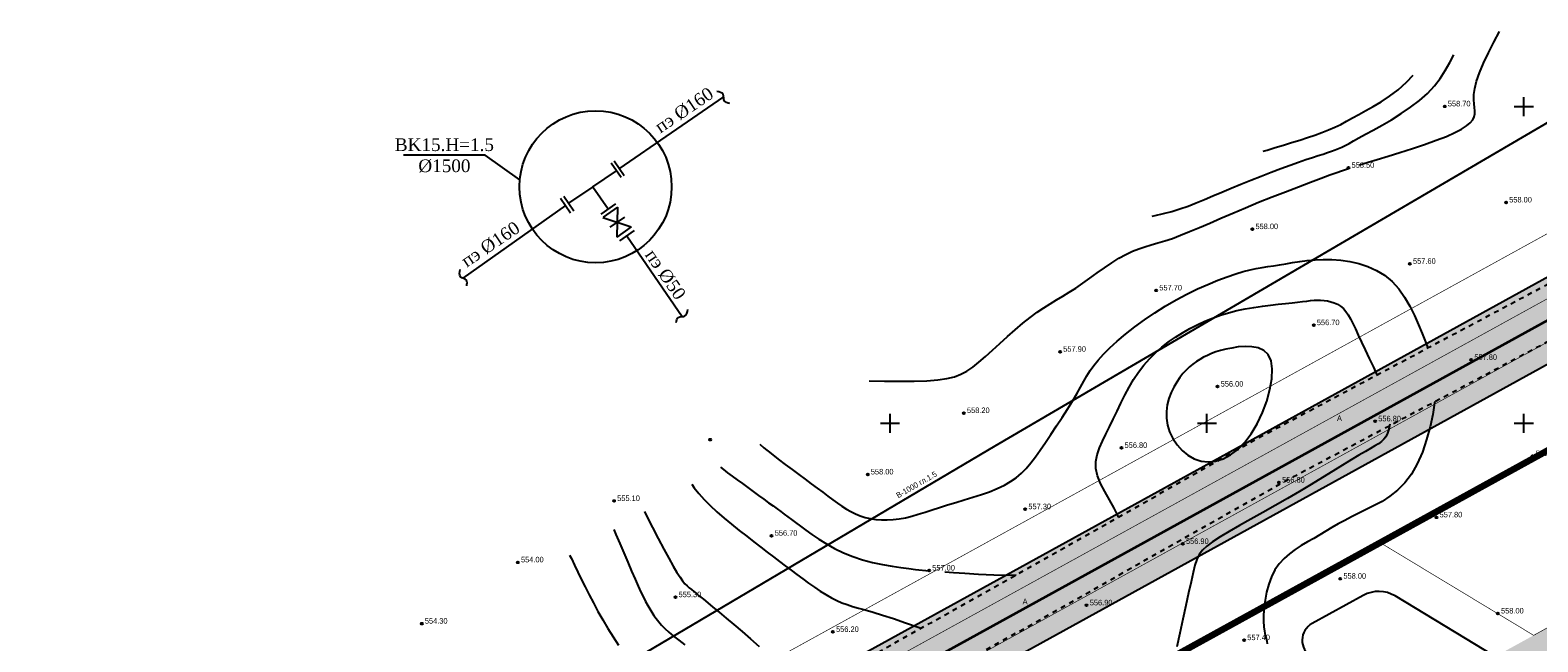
# Model space of a CAD drawing. Extents: x 0 to 361260, y 0 to 4201817.
# Tile 225 of 256: x 360014 to 360252, y 4200865 to 4200962. Entities that reach past the tile are written whole.
import ezdxf

# ---------------------------------------------------------------- set-up
doc = ezdxf.new("R2010")
doc.units = 0
doc.header["$LTSCALE"] = 0.5
doc.header["$MEASUREMENT"] = 0
doc.header["$PDMODE"] = 32
doc.header["$PDSIZE"] = 0.3
for name, pattern in [('CONTI', [0]), ('GOST2.303 6', [12, 8, -1.5, 1, -1.5]), ('STRIH_1', [3, 2, -1]), ('Д_ТРОТ_ТРУБА', [3, 1.5, -1.5]), ('ДОРОГИ_СТРОЯЩ', [9, 8, -1])]:
    doc.linetypes.add(name, pattern=pattern)
for name, color, linetype in [('(0)', 7, 'Continuous'), ('(004) Точки рельефа', 7, 'Continuous'), ('(014) Водопровод', 5, 'ИК_Водопровод -------в--------'), ('(025) Дорога', 7, 'Continuous'), ('GORIZDEFAULT', 32, 'CONTI'), ('PI_TTDEFAULT', 5, 'CONTI'), ('SETKR', 2, 'CONTI'), ('Водопровод 2', 7, 'Continuous'), ('ДЕТАЛИР', 1, 'Continuous'), ('Трасса', 10, 'Continuous'), ('Штрих Стекло', 7, 'Continuous')]:
    doc.layers.add(name, color=color, linetype=linetype)
doc.styles.add('BM-431', font='txt')
doc.styles.add('D-431', font='txt')
doc.styles.add('LYUDA', font='romans.shx', dxfattribs={"oblique": 15, "height": 3})
doc.linetypes.add('ИК_Водопровод -------в--------', pattern='A,9,-0.6,["В",Standard,S=1.2,R=0,X=0,Y=-0.6],-1.2', length=10.8)

# ---------------------------------------------------------------- blocks, each defined once
blk = doc.blocks.new('BL_333')
at = {"color": 0}
for p, q in [((-1.5, 0), (1.5, 0)), ((0, -1.5), (0, 1.5))]:
    blk.add_line(p, q, dxfattribs=at)

msp = doc.modelspace()

# ---------------------------------------------------------------- hatches: boundary and pattern name
at = {"layer": 'Штрих Стекло', "linetype": 'Continuous'}
h = msp.add_hatch(color=5, dxfattribs=at)
h.dxf.hatch_style = 1
h.set_gradient(color1=(173, 173, 173), color2=(166, 166, 166), one_color=1, tint=0.65)
h.paths.add_polyline_path([(359937.684, 4200748.941), (359943.476, 4200738.432), (360868.753, 4201248.322), (360862.962, 4201258.832)])
h = msp.add_hatch(color=5, dxfattribs=at)
h.dxf.hatch_style = 1
h.set_gradient(color1=(173, 173, 173), color2=(166, 166, 166), one_color=1, tint=0.65)
edge = h.paths.add_edge_path()
edge.add_line((360067.205, 4200806.615), (360049.645, 4200796.938))
edge.add_arc((360052.059, 4200792.559), 5, 32.88524, 118.85775, ccw=False)
edge.add_line((360056.257, 4200795.274), (360060.259, 4200789.085))
edge.add_line((360060.259, 4200789.085), (360069.039, 4200793.924))
edge.add_line((360069.039, 4200793.924), (360065.267, 4200799.758))
edge.add_arc((360069.63, 4200802.227), 5.014, 118.92591, 209.50369, ccw=False)
edge = h.paths.add_edge_path()
edge.add_line((360236.317, 4200517.23), (360498.797, 4200265.225))
edge.add_arc((360509.185, 4200276.045), 15, 226.16627, 298.85775)
edge.add_line((360516.425, 4200262.908), (361136.886, 4200604.824))
edge.add_arc((361129.646, 4200617.961), 15, 298.85775, 396.46852)
edge.add_line((361141.709, 4200626.877), (360736.189, 4201168.806))
edge.add_arc((360740.21, 4201171.777), 5, 118.85775, 216.46852, ccw=False)
edge.add_line((360737.797, 4201176.157), (360731.547, 4201172.713))
edge.add_line((360731.547, 4201172.713), (361139.296, 4200625.094))
edge.add_arc((361129.646, 4200617.961), 12, -61.14225, 36.46852, ccw=False)
edge.add_line((361135.438, 4200607.451), (360507.891, 4200266.197))
edge.add_line((360507.891, 4200266.197), (360237.512, 4200520.465))
edge.add_line((360237.512, 4200520.465), (360062.893, 4200790.537))
edge.add_line((360062.893, 4200790.537), (360060.259, 4200789.085))
edge.add_line((360060.259, 4200789.085), (360234.992, 4200518.836))
edge.add_arc((360242.55, 4200523.723), 9, 212.88524, 226.16627)
edge = h.paths.add_edge_path(flags=16)
edge.add_line((360274.624, 4200503.308), (360634.832, 4200701.808))
edge.add_arc((360637.246, 4200697.429), 5, 28.85775, 118.85775, ccw=False)
edge.add_line((360641.625, 4200699.842), (360789.915, 4200430.746))
edge.add_arc((360785.536, 4200428.333), 5, -61.14225, 28.85775, ccw=False)
edge.add_line((360787.949, 4200423.954), (360511.598, 4200271.666))
edge.add_arc((360509.185, 4200276.045), 5, 226.82384, 298.85775, ccw=False)
edge.add_line((360505.764, 4200272.399), (360273.569, 4200495.328))
edge.add_arc((360277.037, 4200498.929), 5, 118.85775, 226.07521, ccw=False)
h.paths.add_polyline_path([(360274.624, 4200503.308), (360631.329, 4200699.877), (360780.102, 4200429.905), (360509.832, 4200280.969)], flags=0)
edge = h.paths.add_edge_path(flags=16)
edge.add_line((360648.845, 4200709.53), (360942.986, 4200871.621))
edge.add_arc((360945.4, 4200867.242), 5, 36.46852, 118.85775, ccw=False)
edge.add_line((360949.42, 4200870.214), (361133.667, 4200620.933))
edge.add_arc((361129.646, 4200617.961), 5, -61.14225, 36.46852, ccw=False)
edge.add_line((361132.059, 4200613.582), (360801.962, 4200431.676))
edge.add_arc((360799.549, 4200436.055), 5, 208.85775, 298.85775, ccw=False)
edge.add_line((360795.17, 4200433.642), (360646.88, 4200702.738))
edge.add_arc((360651.259, 4200705.151), 5, 118.85775, 208.85775, ccw=False)
h.paths.add_polyline_path([(360652.349, 4200711.46), (360938.867, 4200869.351), (361123.713, 4200619.259), (360801.122, 4200441.489)], flags=0)
edge = h.paths.add_edge_path(flags=17)
edge.add_line((361139.296, 4200625.094), (360731.547, 4201172.713))
edge.add_line((360731.547, 4201172.713), (360723.659, 4201168.366))
edge.add_arc((360726.073, 4201163.987), 5, 36.46852, 118.85775, ccw=False)
edge.add_line((360730.093, 4201166.959), (360939.826, 4200883.196))
edge.add_arc((360935.805, 4200880.224), 5, -61.14225, 36.46852, ccw=False)
edge.add_line((360938.218, 4200875.845), (360645.95, 4200714.785))
edge.add_arc((360643.536, 4200719.164), 5, 208.85775, 298.85775, ccw=False)
edge.add_line((360639.157, 4200716.751), (360490.867, 4200985.847))
edge.add_arc((360495.246, 4200988.26), 5, 118.85775, 208.85775, ccw=False)
edge.add_line((360492.833, 4200992.639), (360478.82, 4200984.917))
edge.add_arc((360481.233, 4200980.538), 5, 28.85775, 118.85775, ccw=False)
edge.add_line((360485.612, 4200982.951), (360633.903, 4200713.855))
edge.add_arc((360629.523, 4200711.442), 5, -61.14225, 28.85552, ccw=False)
edge.add_line((360631.937, 4200707.063), (360550.485, 4200662.177))
edge.add_arc((360548.072, 4200666.557), 5, 208.85775, 298.85775, ccw=False)
edge.add_line((360543.693, 4200664.143), (360395.403, 4200933.239))
edge.add_arc((360399.782, 4200935.652), 5, 118.85775, 208.85775, ccw=False)
edge.add_line((360397.369, 4200940.032), (360749.145, 4201133.884))
edge.add_arc((360751.558, 4201129.505), 5, 36.46852, 118.85775, ccw=False)
edge.add_line((360755.579, 4201132.477), (360745.985, 4201145.458))
edge.add_arc((360741.964, 4201142.486), 5, -61.14225, 36.46852, ccw=False)
edge.add_line((360744.377, 4201138.107), (360086.378, 4200775.506))
edge.add_arc((360084.042, 4200779.927), 5, 212.88524, 297.85041, ccw=False)
edge.add_line((360079.844, 4200777.212), (360088.552, 4200763.743))
edge.add_arc((360092.751, 4200766.458), 5, 118.85775, 212.88524, ccw=False)
edge.add_line((360090.338, 4200770.837), (360383.356, 4200932.309))
edge.add_arc((360385.769, 4200927.93), 5, 28.85775, 118.85775, ccw=False)
edge.add_line((360390.148, 4200930.343), (360538.438, 4200661.248))
edge.add_arc((360534.059, 4200658.834), 5, -61.14225, 28.85775, ccw=False)
edge.add_line((360536.472, 4200654.455), (360267.361, 4200506.157))
edge.add_arc((360264.948, 4200510.536), 5, 226.16627, 298.85775, ccw=False)
edge.add_line((360261.485, 4200506.929), (360243.327, 4200524.363))
edge.add_line((360243.327, 4200524.363), (360069.039, 4200793.924))
edge.add_line((360069.039, 4200793.924), (360062.893, 4200790.537))
edge.add_line((360062.893, 4200790.537), (360237.512, 4200520.465))
edge.add_line((360237.512, 4200520.465), (360507.891, 4200266.197))
edge.add_line((360507.891, 4200266.197), (361135.438, 4200607.451))
edge.add_arc((361129.646, 4200617.961), 12, 298.85775, 396.46852)

# ---------------------------------------------------------------- linework, layer by layer
at = {"layer": '(0)', "ltscale": 2}
for points in [[(360107.008, 4200934.134), (360106.878, 4200929.399)], [(360104.698, 4200932.519), (360109.167, 4200930.999)]]:
    msp.add_lwpolyline(points, dxfattribs=at)
at = {"layer": '(014) Водопровод', "elevation": 1.817, "flags": 128}
msp.add_lwpolyline([(359950.099, 4200775.952), (359978.946, 4200791.494), (360008.619, 4200807.482), (360029.096, 4200818.514), (360041.267, 4200825.071), (360070.408, 4200840.167), (360102.974, 4200858.827), (360166.599, 4200896.426), (360296.363, 4200972.483), (360388.585, 4201019.441), (360467.432, 4201064.151), (360558.05, 4201111.93), (360748.177, 4201205.15), (360877.583, 4201278.731), (360897.819, 4201292.401)], dxfattribs=at)
at = {"layer": '(025) Дорога', "linetype": 'Д_ТРОТ_ТРУБА', "flags": 128}
for points in [[(359950.774, 4200759.674), (360039.393, 4200802.607), (360068.131, 4200815.859), (360088.109, 4200826.114), (360107.649, 4200837.921), (360140.762, 4200859.717), (360175.037, 4200878.97), (360208.011, 4200897.644), (360269.115, 4200930.126), (360339.285, 4200967.955), (360367.33, 4200983.688), (360399.178, 4201001.389), (360435.847, 4201020.995), (360469.853, 4201037.679), (360521.215, 4201065.051), (360604.677, 4201110.684), (360643.587, 4201126.964), (360659.307, 4201134.027), (360687.236, 4201147.15), (360720.551, 4201164.525), (360747.849, 4201180.349), (360794.648, 4201206.536), (360847.362, 4201237.085), (360878.647, 4201257.008), (360902.723, 4201275.087), (360918.308, 4201287.231)], [(359953.995, 4200750.928), (360042.859, 4200795.395), (360071.634, 4200808.665), (360092.009, 4200819.124), (360111.919, 4200831.154), (360144.925, 4200852.88), (360178.967, 4200872.002), (360211.86, 4200890.63), (360272.891, 4200923.073), (360343.14, 4200960.945), (360371.23, 4200976.703), (360403.007, 4200994.365), (360439.496, 4201013.875), (360473.497, 4201030.556), (360525.015, 4201058.011), (360608.149, 4201103.465), (360646.675, 4201119.584), (360662.647, 4201126.758), (360690.789, 4201139.98), (360724.408, 4201157.515), (360751.808, 4201173.397), (360798.607, 4201199.584), (360851.518, 4201230.247), (360883.204, 4201250.426), (360907.583, 4201268.733), (360923.225, 4201280.92)]]:
    msp.add_lwpolyline(points, dxfattribs=at)
at = {"ltscale": 0.149071, "const_width": 0.1}
for points in [[(359934.788, 4200754.196), (360860.066, 4201264.087)], [(359937.684, 4200748.941), (360862.962, 4201258.832)], [(360069.039, 4200793.924), (360747.942, 4201168.046)], [(360251.552, 4200866.527), (360578.269, 4201046.571)], [(360076.941, 4200798.278), (360365.132, 4200957.091)], [(360227.339, 4200881.158), (360251.552, 4200866.527)]]:
    msp.add_lwpolyline(points, dxfattribs=at)
at = {"ltscale": 0.149071}
msp.add_lwpolyline([(359937.684, 4200748.941), (359943.476, 4200738.432), (360868.753, 4201248.322), (360862.962, 4201258.832)], close=True, dxfattribs=at)
at = {"color": 7, "linetype": 'STRIH_1', "ltscale": 2, "true_color": 0xffffff, "const_width": 0.1}
for points in [[(359939.132, 4200746.314), (360864.41, 4201256.205)], [(359942.028, 4200741.059), (360867.306, 4201250.95)]]:
    msp.add_lwpolyline(points, dxfattribs=at)
at = {"color": 7, "ltscale": 0.149071, "true_color": 0xffffff, "const_width": 0.4}
msp.add_lwpolyline([(359940.58, 4200743.686), (360865.858, 4201253.577)], dxfattribs=at)
at = {"color": 1, "linetype": 'GOST2.303 6', "lineweight": 30, "const_width": 1.035}
msp.add_lwpolyline([(360055.869, 4200786.666), (360747.942, 4201168.046), (361159.312, 4200611.473), (360505.949, 4200251.426), (360231.678, 4200514.752)], close=True, dxfattribs=at)
at = {"ltscale": 0.149071, "const_width": 0.1}
for points in [[(360069.039, 4200793.924), (360065.42, 4200799.521, -0.434955), (360067.205, 4200806.615), (360723.659, 4201168.366)], [(360245.484, 4200863.184), (360229.672, 4200872.738, 0.2679492), (360224.673, 4200872.838), (360216.582, 4200868.38, 0.5773503), (360216.478, 4200863.184), (360226.856, 4200856.914)]]:
    msp.add_lwpolyline(points, format="xyb", dxfattribs=at)
at = {"linetype": 'Continuous'}
msp.add_lwpolyline([(360072.304, 4200788.873), (360079.844, 4200777.212, 0.3937719), (360086.456, 4200775.548), (360245.484, 4200863.184), (360229.672, 4200872.738, 0.2679492), (360224.673, 4200872.838), (360216.582, 4200868.38, 0.5773503), (360216.478, 4200863.184), (360226.856, 4200856.914), (360091.34, 4200782.236), (360078.986, 4200789.7, 0.2679492), (360073.987, 4200789.8)], format="xyb", close=True, dxfattribs=at)
at = {"layer": 'GORIZDEFAULT', "color": 32}
for points in [[(360224.06, 4200940.79, 558.5), (360225.42, 4200941.21, 558.5), (360226.86, 4200941.64, 558.5), (360228.57, 4200942.16, 558.5), (360230.46, 4200942.75, 558.5), (360232.42, 4200943.38, 558.5), (360234.35, 4200944.03, 558.5), (360236.18, 4200944.68, 558.5), (360237.79, 4200945.3, 558.5), (360239.12, 4200945.89, 558.5), (360240.17, 4200946.43, 558.5), (360240.97, 4200946.95, 558.5), (360241.55, 4200947.44, 558.5), (360241.94, 4200947.92, 558.5), (360242.17, 4200948.39, 558.5), (360242.27, 4200948.85, 558.5), (360242.27, 4200949.33, 558.5), (360242.21, 4200949.84, 558.5), (360242.14, 4200950.42, 558.5), (360242.09, 4200951.09, 558.5), (360242.11, 4200951.9, 558.5), (360242.25, 4200952.86, 558.5), (360242.54, 4200954.01, 558.5), (360243.01, 4200955.36, 558.5), (360243.65, 4200956.88, 558.5), (360244.41, 4200958.51, 558.5), (360245.26, 4200960.2, 558.5), (360246.141, 4200961.857, 558.5)], [(360191.339, 4200932.73, 559), (360191.84, 4200932.83, 559), (360193.14, 4200933.12, 559), (360194.44, 4200933.46, 559), (360195.73, 4200933.85, 559), (360197.01, 4200934.3, 559), (360198.29, 4200934.8, 559), (360199.6, 4200935.33, 559), (360200.94, 4200935.91, 559), (360202.34, 4200936.51, 559), (360203.81, 4200937.13, 559), (360205.35, 4200937.77, 559), (360206.94, 4200938.41, 559), (360208.55, 4200939.04, 559), (360210.14, 4200939.65, 559), (360211.67, 4200940.23, 559), (360213.12, 4200940.75, 559), (360214.44, 4200941.22, 559), (360215.61, 4200941.63, 559), (360216.63, 4200941.97, 559), (360217.54, 4200942.26, 559), (360218.33, 4200942.52, 559), (360219.03, 4200942.74, 559), (360219.65, 4200942.95, 559), (360220.22, 4200943.16, 559), (360220.74, 4200943.37, 559), (360221.26, 4200943.61, 559), (360221.81, 4200943.88, 559), (360222.42, 4200944.2, 559), (360223.14, 4200944.59, 559), (360223.99, 4200945.06, 559), (360225.02, 4200945.63, 559), (360226.25, 4200946.3, 559), (360227.63, 4200947.08, 559), (360229.11, 4200947.94, 559), (360230.62, 4200948.89, 559), (360232.11, 4200949.9, 559), (360233.52, 4200950.97, 559), (360234.79, 4200952.09, 559), (360235.88, 4200953.26, 559), (360236.81, 4200954.45, 559), (360237.61, 4200955.69, 559), (360238.32, 4200956.95, 559), (360238.942, 4200958.203, 559)], [(360208.875, 4200942.945, 559.5), (360209.5, 4200943.15, 559.5), (360210.78, 4200943.55, 559.5), (360212.07, 4200943.94, 559.5), (360213.36, 4200944.32, 559.5), (360214.63, 4200944.71, 559.5), (360215.86, 4200945.1, 559.5), (360217.04, 4200945.49, 559.5), (360218.15, 4200945.9, 559.5), (360219.19, 4200946.31, 559.5), (360220.16, 4200946.74, 559.5), (360221.1, 4200947.2, 559.5), (360222.03, 4200947.69, 559.5), (360222.98, 4200948.21, 559.5), (360223.99, 4200948.76, 559.5), (360225.07, 4200949.37, 559.5), (360226.24, 4200950.02, 559.5), (360227.49, 4200950.77, 559.5), (360228.8, 4200951.63, 559.5), (360230.15, 4200952.64, 559.5), (360231.5, 4200953.84, 559.5), (360232.562, 4200954.966, 559.5)], [(360146.674, 4200906.711, 558.5), (360146.71, 4200906.71, 558.5), (360149.12, 4200906.66, 558.5), (360151.52, 4200906.64, 558.5), (360153.79, 4200906.65, 558.5), (360155.82, 4200906.72, 558.5), (360157.53, 4200906.85, 558.5), (360158.95, 4200907.06, 558.5), (360160.14, 4200907.36, 558.5), (360161.18, 4200907.75, 558.5), (360162.12, 4200908.25, 558.5), (360163.04, 4200908.88, 558.5), (360164, 4200909.64, 558.5), (360165.04, 4200910.53, 558.5), (360166.16, 4200911.53, 558.5), (360167.34, 4200912.6, 558.5), (360168.55, 4200913.69, 558.5), (360169.76, 4200914.77, 558.5), (360170.96, 4200915.79, 558.5), (360172.11, 4200916.73, 558.5), (360173.21, 4200917.54, 558.5), (360174.25, 4200918.24, 558.5), (360175.26, 4200918.88, 558.5), (360176.25, 4200919.48, 558.5), (360177.25, 4200920.07, 558.5), (360178.26, 4200920.69, 558.5), (360179.31, 4200921.36, 558.5), (360180.41, 4200922.11, 558.5), (360181.54, 4200922.91, 558.5), (360182.69, 4200923.74, 558.5), (360183.85, 4200924.56, 558.5), (360185, 4200925.34, 558.5), (360186.12, 4200926.06, 558.5), (360187.2, 4200926.67, 558.5), (360188.23, 4200927.16, 558.5), (360189.23, 4200927.56, 558.5), (360190.21, 4200927.89, 558.5), (360191.21, 4200928.18, 558.5), (360192.25, 4200928.48, 558.5), (360193.36, 4200928.81, 558.5), (360194.55, 4200929.2, 558.5), (360195.85, 4200929.69, 558.5), (360197.27, 4200930.26, 558.5), (360198.8, 4200930.91, 558.5), (360200.44, 4200931.62, 558.5), (360202.2, 4200932.39, 558.5), (360204.07, 4200933.2, 558.5), (360206.06, 4200934.03, 558.5), (360208.15, 4200934.89, 558.5), (360210.29, 4200935.74, 558.5), (360212.41, 4200936.57, 558.5), (360214.45, 4200937.36, 558.5), (360216.34, 4200938.07, 558.5), (360218.01, 4200938.7, 558.5), (360219.41, 4200939.22, 558.5), (360222.31, 4200940.25, 558.5), (360222.33, 4200940.26, 558.5)], [(360129.459, 4200896.683, 557.5), (360130.08, 4200896.13, 557.5), (360131.21, 4200895.22, 557.5), (360132.34, 4200894.35, 557.5), (360133.46, 4200893.52, 557.5), (360134.54, 4200892.71, 557.5), (360135.59, 4200891.93, 557.5), (360136.6, 4200891.18, 557.5), (360137.57, 4200890.46, 557.5), (360138.49, 4200889.78, 557.5), (360139.37, 4200889.12, 557.5), (360140.19, 4200888.51, 557.5), (360140.97, 4200887.93, 557.5), (360141.7, 4200887.4, 557.5), (360142.41, 4200886.91, 557.5), (360143.11, 4200886.46, 557.5), (360143.82, 4200886.06, 557.5), (360144.53, 4200885.7, 557.5), (360145.28, 4200885.4, 557.5), (360146.06, 4200885.15, 557.5), (360146.88, 4200884.96, 557.5), (360147.74, 4200884.83, 557.5), (360148.63, 4200884.75, 557.5), (360149.55, 4200884.74, 557.5), (360150.48, 4200884.79, 557.5), (360151.44, 4200884.91, 557.5), (360152.41, 4200885.1, 557.5), (360153.41, 4200885.35, 557.5), (360154.44, 4200885.65, 557.5), (360155.51, 4200885.98, 557.5), (360156.63, 4200886.35, 557.5), (360157.8, 4200886.73, 557.5), (360159.04, 4200887.13, 557.5), (360160.35, 4200887.52, 557.5), (360161.7, 4200887.92, 557.5), (360163.06, 4200888.33, 557.5), (360164.4, 4200888.76, 557.5), (360165.7, 4200889.21, 557.5), (360166.92, 4200889.7, 557.5), (360168.04, 4200890.22, 557.5), (360169.02, 4200890.79, 557.5), (360169.9, 4200891.42, 557.5), (360170.71, 4200892.11, 557.5), (360171.46, 4200892.88, 557.5), (360172.19, 4200893.74, 557.5), (360172.92, 4200894.71, 557.5), (360173.7, 4200895.78, 557.5), (360174.52, 4200896.97, 557.5), (360175.39, 4200898.25, 557.5), (360176.28, 4200899.58, 557.5), (360177.15, 4200900.92, 557.5), (360177.98, 4200902.24, 557.5), (360178.76, 4200903.5, 557.5), (360179.45, 4200904.66, 557.5), (360180.04, 4200905.69, 557.5), (360180.57, 4200906.63, 557.5), (360181.07, 4200907.49, 557.5), (360181.58, 4200908.32, 557.5), (360182.16, 4200909.14, 557.5), (360182.84, 4200909.99, 557.5), (360183.67, 4200910.9, 557.5), (360184.67, 4200911.9, 557.5), (360185.85, 4200912.97, 557.5), (360187.16, 4200914.09, 557.5), (360188.6, 4200915.23, 557.5), (360190.14, 4200916.36, 557.5), (360191.76, 4200917.46, 557.5), (360193.43, 4200918.52, 557.5), (360195.13, 4200919.5, 557.5), (360196.83, 4200920.4, 557.5), (360198.52, 4200921.21, 557.5), (360200.16, 4200921.94, 557.5), (360201.72, 4200922.59, 557.5), (360203.19, 4200923.14, 557.5), (360204.53, 4200923.59, 557.5), (360205.72, 4200923.95, 557.5), (360206.8, 4200924.23, 557.5), (360207.78, 4200924.44, 557.5), (360208.71, 4200924.61, 557.5), (360209.6, 4200924.76, 557.5), (360210.51, 4200924.89, 557.5), (360211.44, 4200925.04, 557.5), (360212.44, 4200925.2, 557.5), (360213.5, 4200925.38, 557.5), (360214.63, 4200925.55, 557.5), (360215.82, 4200925.7, 557.5), (360217.06, 4200925.81, 557.5), (360218.36, 4200925.87, 557.5), (360219.72, 4200925.85, 557.5), (360221.13, 4200925.75, 557.5), (360222.56, 4200925.55, 557.5), (360223.99, 4200925.23, 557.5), (360225.4, 4200924.77, 557.5), (360226.76, 4200924.15, 557.5), (360228.04, 4200923.37, 557.5), (360229.21, 4200922.39, 557.5), (360230.26, 4200921.22, 557.5), (360231.19, 4200919.9, 557.5), (360232.01, 4200918.48, 557.5), (360232.74, 4200917.02, 557.5), (360233.39, 4200915.56, 557.5), (360233.96, 4200914.16, 557.5), (360234.48, 4200912.87, 557.5), (360234.864, 4200911.919, 557.5)], [(360186.028, 4200885.194, 557), (360185.99, 4200885.32, 557), (360185.38, 4200886.63, 557), (360184.64, 4200887.94, 557), (360183.89, 4200889.23, 557), (360183.21, 4200890.49, 557), (360182.71, 4200891.71, 557), (360182.48, 4200892.87, 557), (360182.48, 4200893.97, 557), (360182.68, 4200895.05, 557), (360183.04, 4200896.12, 557), (360183.51, 4200897.2, 557), (360184.06, 4200898.3, 557), (360184.64, 4200899.45, 557), (360185.22, 4200900.65, 557), (360185.81, 4200901.9, 557), (360186.41, 4200903.17, 557), (360187.03, 4200904.44, 557), (360187.7, 4200905.69, 557), (360188.41, 4200906.91, 557), (360189.18, 4200908.08, 557), (360190.02, 4200909.17, 557), (360190.92, 4200910.18, 557), (360191.89, 4200911.13, 557), (360192.9, 4200912.02, 557), (360193.95, 4200912.84, 557), (360195.04, 4200913.6, 557), (360196.16, 4200914.31, 557), (360197.3, 4200914.96, 557), (360198.46, 4200915.57, 557), (360199.65, 4200916.12, 557), (360200.87, 4200916.62, 557), (360202.12, 4200917.06, 557), (360203.39, 4200917.45, 557), (360204.71, 4200917.79, 557), (360206.05, 4200918.07, 557), (360207.4, 4200918.3, 557), (360208.74, 4200918.5, 557), (360210.03, 4200918.66, 557), (360211.26, 4200918.79, 557), (360212.4, 4200918.91, 557), (360213.42, 4200919.02, 557), (360214.31, 4200919.13, 557), (360215.08, 4200919.22, 557), (360215.75, 4200919.31, 557), (360216.35, 4200919.38, 557), (360216.9, 4200919.43, 557), (360217.42, 4200919.45, 557), (360217.94, 4200919.45, 557), (360218.47, 4200919.41, 557), (360219.02, 4200919.33, 557), (360219.56, 4200919.2, 557), (360220.09, 4200919.02, 557), (360220.6, 4200918.79, 557), (360221.09, 4200918.49, 557), (360221.53, 4200918.11, 557), (360221.93, 4200917.66, 557), (360222.3, 4200917.13, 557), (360222.66, 4200916.5, 557), (360223.03, 4200915.76, 557), (360223.43, 4200914.91, 557), (360223.87, 4200913.94, 557), (360224.38, 4200912.83, 557), (360224.96, 4200911.59, 557), (360225.6, 4200910.25, 557), (360226.26, 4200908.85, 557), (360226.811, 4200907.638, 557)], [(360193.76, 4200899.73, 556.5), (360194.1, 4200898.64, 556.5), (360194.62, 4200897.59, 556.5), (360195.28, 4200896.6, 556.5), (360196.08, 4200895.71, 556.5), (360196.99, 4200894.97, 556.5), (360198, 4200894.39, 556.5), (360199.07, 4200894.03, 556.5), (360200.2, 4200893.91, 556.5), (360201.37, 4200894.04, 556.5), (360202.55, 4200894.41, 556.5), (360203.72, 4200895.02, 556.5), (360204.87, 4200895.89, 556.5), (360205.96, 4200897, 556.5), (360206.99, 4200898.35, 556.5), (360207.93, 4200899.94, 556.5), (360208.76, 4200901.69, 556.5), (360209.44, 4200903.51, 556.5), (360209.94, 4200905.33, 556.5), (360210.24, 4200907.05, 556.5), (360210.31, 4200908.6, 556.5), (360210.12, 4200909.88, 556.5), (360209.65, 4200910.84, 556.5), (360208.95, 4200911.5, 556.5), (360208.07, 4200911.9, 556.5), (360207.07, 4200912.1, 556.5), (360206.01, 4200912.13, 556.5), (360204.94, 4200912.05, 556.5), (360203.92, 4200911.89, 556.5), (360202.99, 4200911.71, 556.5), (360202.16, 4200911.5, 556.5), (360201.4, 4200911.27, 556.5), (360200.71, 4200911.02, 556.5), (360200.07, 4200910.73, 556.5), (360199.47, 4200910.43, 556.5), (360198.89, 4200910.1, 556.5), (360198.33, 4200909.74, 556.5), (360197.77, 4200909.34, 556.5), (360197.23, 4200908.91, 556.5), (360196.7, 4200908.41, 556.5), (360196.19, 4200907.86, 556.5), (360195.7, 4200907.23, 556.5), (360195.22, 4200906.52, 556.5), (360194.76, 4200905.73, 556.5), (360194.34, 4200904.85, 556.5), (360193.99, 4200903.91, 556.5), (360193.74, 4200902.92, 556.5), (360193.59, 4200901.88, 556.5), (360193.59, 4200900.81, 556.5), (360193.76, 4200899.73, 556.5)], [(360235.949, 4200903.435, 557.5), (360235.93, 4200903.26, 557.5), (360235.63, 4200901.39, 557.5), (360235.21, 4200899.42, 557.5), (360234.66, 4200897.42, 557.5), (360233.99, 4200895.46, 557.5), (360233.19, 4200893.62, 557.5), (360232.27, 4200891.98, 557.5), (360231.23, 4200890.59, 557.5), (360230.09, 4200889.44, 557.5), (360228.88, 4200888.48, 557.5), (360227.63, 4200887.68, 557.5), (360226.37, 4200887, 557.5), (360225.13, 4200886.39, 557.5), (360223.94, 4200885.82, 557.5), (360222.81, 4200885.25, 557.5), (360221.74, 4200884.68, 557.5), (360220.72, 4200884.11, 557.5), (360219.73, 4200883.54, 557.5), (360218.77, 4200882.97, 557.5), (360217.81, 4200882.4, 557.5), (360216.84, 4200881.84, 557.5), (360215.87, 4200881.27, 557.5), (360214.89, 4200880.69, 557.5), (360213.93, 4200880.08, 557.5), (360213.02, 4200879.41, 557.5), (360212.17, 4200878.66, 557.5), (360211.4, 4200877.81, 557.5), (360210.73, 4200876.85, 557.5), (360210.18, 4200875.76, 557.5), (360209.74, 4200874.58, 557.5), (360209.41, 4200873.35, 557.5), (360209.17, 4200872.1, 557.5), (360209.02, 4200870.9, 557.5), (360208.94, 4200869.77, 557.5), (360208.94, 4200868.75, 557.5), (360208.99, 4200867.89, 557.5), (360209.08, 4200867.17, 557.5), (360209.2, 4200866.56, 557.5), (360209.32, 4200866.05, 557.5), (360209.43, 4200865.6, 557.5), (360209.5, 4200865.19, 557.5)], [(360228.86, 4200899.88, 557), (360228.72, 4200899.1, 557), (360228.49, 4200898.44, 557), (360228.2, 4200897.89, 557), (360227.89, 4200897.48, 557), (360227.52, 4200897.12, 557), (360227.07, 4200896.78, 557), (360226.51, 4200896.42, 557), (360225.83, 4200896.02, 557), (360224.99, 4200895.54, 557), (360223.98, 4200894.95, 557), (360222.78, 4200894.22, 557), (360221.4, 4200893.38, 557), (360219.87, 4200892.44, 557), (360218.22, 4200891.43, 557), (360216.45, 4200890.35, 557), (360214.6, 4200889.25, 557), (360212.69, 4200888.13, 557), (360210.75, 4200887.02, 557), (360208.82, 4200885.93, 557), (360206.94, 4200884.87, 557), (360205.16, 4200883.87, 557), (360203.53, 4200882.93, 557), (360202.09, 4200882.06, 557), (360200.89, 4200881.28, 557), (360199.97, 4200880.6, 557), (360199.28, 4200879.95, 557), (360198.77, 4200879.27, 557), (360198.39, 4200878.51, 557), (360198.08, 4200877.58, 557), (360197.8, 4200876.44, 557), (360197.49, 4200875, 557), (360197.11, 4200873.25, 557), (360196.68, 4200871.24, 557), (360196.21, 4200869.08, 557), (360195.73, 4200866.87, 557), (360195.27, 4200864.7, 557)], [(360123.239, 4200893.059, 557), (360123.69, 4200892.71, 557), (360124.37, 4200892.2, 557), (360125.09, 4200891.66, 557), (360125.87, 4200891.09, 557), (360126.69, 4200890.49, 557), (360127.54, 4200889.87, 557), (360128.4, 4200889.24, 557), (360129.25, 4200888.63, 557), (360130.07, 4200888.03, 557), (360130.84, 4200887.47, 557), (360131.55, 4200886.96, 557), (360132.18, 4200886.5, 557), (360132.75, 4200886.07, 557), (360133.3, 4200885.66, 557), (360133.86, 4200885.25, 557), (360134.44, 4200884.81, 557), (360135.09, 4200884.33, 557), (360135.84, 4200883.77, 557), (360136.7, 4200883.14, 557), (360137.67, 4200882.44, 557), (360138.76, 4200881.7, 557), (360139.95, 4200880.96, 557), (360141.24, 4200880.24, 557), (360142.63, 4200879.56, 557), (360144.1, 4200878.96, 557), (360145.65, 4200878.45, 557), (360147.24, 4200878.03, 557), (360148.81, 4200877.7, 557), (360150.32, 4200877.43, 557), (360151.72, 4200877.22, 557), (360152.96, 4200877.06, 557), (360153.99, 4200876.94, 557), (360156.16, 4200876.7, 557)], [(360118.703, 4200890.417, 556.5), (360119.11, 4200889.84, 556.5), (360119.82, 4200888.93, 556.5), (360120.66, 4200887.99, 556.5), (360121.61, 4200887.02, 556.5), (360122.67, 4200886.04, 556.5), (360123.81, 4200885.05, 556.5), (360124.99, 4200884.07, 556.5), (360126.18, 4200883.1, 556.5), (360127.37, 4200882.17, 556.5), (360128.51, 4200881.29, 556.5), (360129.59, 4200880.45, 556.5), (360130.62, 4200879.66, 556.5), (360131.6, 4200878.91, 556.5), (360132.54, 4200878.19, 556.5), (360133.46, 4200877.5, 556.5), (360134.37, 4200876.81, 556.5), (360135.29, 4200876.13, 556.5), (360136.21, 4200875.45, 556.5), (360137.14, 4200874.78, 556.5), (360138.06, 4200874.13, 556.5), (360138.98, 4200873.51, 556.5), (360139.87, 4200872.95, 556.5), (360140.75, 4200872.44, 556.5), (360141.59, 4200872.01, 556.5), (360142.4, 4200871.66, 556.5), (360143.21, 4200871.37, 556.5), (360144.07, 4200871.1, 556.5), (360145.01, 4200870.84, 556.5), (360146.09, 4200870.54, 556.5), (360147.34, 4200870.17, 556.5), (360148.81, 4200869.72, 556.5), (360150.52, 4200869.16, 556.5), (360152.42, 4200868.51, 556.5), (360154.42, 4200867.8, 556.5), (360154.869, 4200867.641, 556.5)], [(360111.248, 4200886.074, 555.5), (360111.58, 4200885.41, 555.5), (360112.52, 4200883.56, 555.5), (360113.43, 4200881.79, 555.5), (360114.29, 4200880.15, 555.5), (360115.08, 4200878.69, 555.5), (360115.77, 4200877.45, 555.5), (360116.36, 4200876.46, 555.5), (360116.85, 4200875.69, 555.5), (360117.27, 4200875.11, 555.5), (360117.63, 4200874.66, 555.5), (360117.97, 4200874.32, 555.5), (360118.3, 4200874.03, 555.5), (360118.64, 4200873.75, 555.5), (360119.02, 4200873.45, 555.5), (360119.45, 4200873.11, 555.5), (360119.95, 4200872.71, 555.5), (360120.54, 4200872.23, 555.5), (360121.23, 4200871.66, 555.5), (360122.05, 4200870.99, 555.5), (360123.01, 4200870.19, 555.5), (360124.11, 4200869.26, 555.5), (360125.34, 4200868.22, 555.5), (360126.65, 4200867.11, 555.5), (360128, 4200865.95, 555.5), (360129.35, 4200864.77, 555.5)], [(360106.399, 4200883.249, 555), (360106.75, 4200882.45, 555), (360107.36, 4200881.02, 555), (360107.99, 4200879.54, 555), (360108.62, 4200878.07, 555), (360109.21, 4200876.66, 555), (360109.77, 4200875.38, 555), (360110.26, 4200874.28, 555), (360110.69, 4200873.34, 555), (360111.07, 4200872.54, 555), (360111.43, 4200871.85, 555), (360111.76, 4200871.24, 555), (360112.07, 4200870.69, 555), (360112.39, 4200870.18, 555), (360112.73, 4200869.67, 555), (360113.08, 4200869.17, 555), (360113.49, 4200868.66, 555), (360113.95, 4200868.13, 555), (360114.48, 4200867.59, 555), (360115.11, 4200867.01, 555), (360115.84, 4200866.4, 555), (360116.69, 4200865.74, 555), (360117.63, 4200865.05, 555)], [(360099.436, 4200879.193, 554.5), (360099.71, 4200878.66, 554.5), (360100.22, 4200877.61, 554.5), (360100.73, 4200876.52, 554.5), (360101.27, 4200875.39, 554.5), (360101.86, 4200874.19, 554.5), (360102.5, 4200872.93, 554.5), (360103.18, 4200871.64, 554.5), (360103.9, 4200870.31, 554.5), (360104.66, 4200868.97, 554.5), (360105.46, 4200867.63, 554.5), (360106.29, 4200866.29, 554.5), (360107.16, 4200864.97, 554.5)], [(360158.63, 4200876.54, 557), (360159.99, 4200876.45, 557), (360161.79, 4200876.33, 557), (360163.96, 4200876.2, 557), (360166.38, 4200876.1, 557), (360168.97, 4200876.05, 557), (360169.869, 4200876.067, 557)]]:
    msp.add_polyline3d(points, dxfattribs=at)
at = {"layer": 'PI_TTDEFAULT', "color": 5}
for p in [(360237.51, 4200950.04, 558.7), (360222.33, 4200940.35, 558.5), (360247.19, 4200934.87, 558), (360207.16, 4200930.67, 558), (360232.02, 4200925.18, 557.6), (360191.99, 4200920.99, 557.7), (360216.85, 4200915.5, 556.7), (360176.82, 4200911.3, 557.9), (360241.7, 4200910.01, 557.8), (360201.67, 4200905.81, 556), (360161.64, 4200901.62, 558.2), (360226.53, 4200900.32, 556.8), (360121.61, 4200897.42, 557.2), (360186.5, 4200896.13, 556.8), (360251.39, 4200894.84, 558), (360146.47, 4200891.93, 558), (360211.36, 4200890.64, 556.8), (360106.44, 4200887.74, 555.1), (360171.33, 4200886.44, 557.3), (360236.22, 4200885.15, 557.8), (360131.3, 4200882.25, 556.7), (360196.19, 4200880.96, 556.9), (360091.27, 4200878.05, 554), (360156.16, 4200876.76, 557), (360221.04, 4200875.47, 558), (360116.13, 4200872.56, 555.3), (360181.01, 4200871.27, 556.9), (360076.1, 4200868.37, 554.3), (360245.9, 4200869.98, 558), (360140.98, 4200867.07, 556.2), (360205.87, 4200865.78, 557.4)]:
    msp.add_point(p, dxfattribs=at)
at = {"layer": 'ДЕТАЛИР', "color": 0, "linetype": 'Continuous'}
for p, q in [((360107.563, 4200938.798), (360105.971, 4200941.091)), ((360108.036, 4200939.093), (360106.444, 4200941.386)), ((360103.098, 4200937.318), (360099.266, 4200934.751)), ((360103.099, 4200937.319), (360105.507, 4200933.84)), ((360097.981, 4200935.572), (360099.584, 4200933.247)), ((360098.496, 4200935.869), (360100.08, 4200933.57)), ((360106.652, 4200934.639), (360104.363, 4200933.041)), ((360107.002, 4200934.141), (360104.713, 4200932.543)), ((360108.087, 4200932.555), (360105.799, 4200930.956)), ((360109.167, 4200930.999), (360106.878, 4200929.399)), ((360109.601, 4200930.422), (360107.313, 4200928.823))]:
    msp.add_line(p, q, dxfattribs=at)
at = {"layer": 'ДЕТАЛИР', "color": 0}
for points in [[(360107.274, 4200940.191), (360123.741, 4200951.522)], [(360103.099, 4200937.319), (360106.815, 4200939.876)], [(360098.782, 4200934.409), (360082.586, 4200922.925)], [(360108.457, 4200929.622), (360117.203, 4200916.854)]]:
    msp.add_lwpolyline(points, dxfattribs=at)
at = {"layer": 'ДЕТАЛИР', "color": 0, "linetype": 'Continuous'}
for points in [[(360124.688, 4200950.519), (360124.348, 4200950.585), (360123.599, 4200950.73), (360123.917, 4200952.156), (360123.069, 4200952.326), (360122.636, 4200952.413)], [(360083.195, 4200921.688), (360083.252, 4200922.03), (360083.377, 4200922.782), (360081.93, 4200922.982), (360082.066, 4200923.835), (360082.136, 4200924.272)], [(360116.243, 4200915.892), (360116.303, 4200916.233), (360116.435, 4200916.985), (360117.866, 4200916.691), (360118.022, 4200917.541), (360118.102, 4200917.976)]]:
    msp.add_open_spline(points, degree=3, knots=[0, 0, 0, 0, 1.1214788, 2.4689674, 3.8780663, 3.8780663, 3.8780663, 3.8780663], dxfattribs=at)
at = {"layer": 'Трасса', "color": 6, "linetype": 'ByBlock'}
for p, q in [((360086.09, 4200942.333), (360073.239, 4200942.333)), ((360091.581, 4200938.43), (360086.09, 4200942.333))]:
    msp.add_line(p, q, dxfattribs=at)
at = {"layer": 'Трасса', "color": 0, "linetype": 'ByBlock'}
msp.add_circle((360103.533, 4200937.347), 12, dxfattribs=at)

# ---------------------------------------------------------------- block references
at = {"layer": 'SETKR', "color": 92}
for p in [(360250, 4200950), (360150, 4200900), (360200, 4200900), (360250, 4200900)]:
    msp.add_blockref('BL_333', p, dxfattribs=at)

# ---------------------------------------------------------------- texts
at = {"layer": '(004) Точки рельефа', "style": 'D-431'}
for s, p in [('558.70', (360238.01, 4200950.04)), ('558.50', (360222.82, 4200940.34)), ('558.00', (360247.69, 4200934.87)), ('558.00', (360207.65, 4200930.66)), ('557.60', (360232.51, 4200925.18)), ('557.70', (360192.48, 4200920.98)), ('556.70', (360217.34, 4200915.5)), ('557.90', (360177.32, 4200911.3)), ('557.80', (360242.19, 4200910.01)), ('556.00', (360202.17, 4200905.8)), ('558.20', (360162.13, 4200901.62)), ('556.80', (360227.03, 4200900.31)), ('556.80', (360187, 4200896.12)), ('558.00', (360251.88, 4200894.83)), ('558.00', (360146.96, 4200891.93)), ('556.80', (360211.86, 4200890.63)), ('555.10', (360106.94, 4200887.73)), ('557.30', (360171.82, 4200886.44)), ('557.80', (360236.71, 4200885.15)), ('556.70', (360131.8, 4200882.25)), ('556.90', (360196.69, 4200880.95)), ('554.00', (360091.76, 4200878.05)), ('557.00', (360156.65, 4200876.76)), ('558.00', (360221.53, 4200875.47)), ('555.30', (360116.63, 4200872.55)), ('556.90', (360181.51, 4200871.26)), ('558.00', (360246.4, 4200869.98)), ('554.30', (360076.59, 4200868.37)), ('556.20', (360141.48, 4200867.06)), ('557.40', (360206.36, 4200865.77))]:
    msp.add_text(s, height=0.875, dxfattribs=at).set_placement(p)
at = {"layer": '(014) Водопровод', "color": 0, "linetype": 'Continuous', "style": 'BM-431'}
msp.add_text('В-1000 гл.1.5', height=0.875, rotation=29.89593, dxfattribs=at).set_placement((360151.283, 4200888.157))
at = {"layer": '(025) Дорога', "linetype": 'ДОРОГИ_СТРОЯЩ', "style": 'BM-431'}
for p in [(360220.51, 4200900.365, -555.023), (360170.914, 4200871.441, -555.023)]:
    msp.add_text('A', height=0.875, dxfattribs=at).set_placement(p)
at = {"layer": 'Водопровод 2', "color": 0, "ltscale": 0.25, "char_height": 2, "width": 9.99693, "attachment_point": 5, "style": 'LYUDA'}
for s, insert, rotation in [('{\\fTimes New Roman|b0|i0|c204|p18;\\Q0;пэ %%C\\fTimes New Roman|b0|i0|c0|p18;1\\fTimes New Roman|b0|i0|c204|p18;6\\fTimes New Roman|b0|i0|c0|p18;0}', (360117.507, 4200949.439, -39504.545), 34.09125), ('{\\fTimes New Roman|b0|i0|c204|p18;\\Q0;пэ %%C\\fTimes New Roman|b0|i0|c0|p18;1\\fTimes New Roman|b0|i0|c204|p18;6\\fTimes New Roman|b0|i0|c0|p18;0}', (360086.953, 4200928.254, -39504.545), 34.09125), ('{\\fTimes New Roman|b0|i0|c204|p18;\\Q0;пэ %%C5\\fTimes New Roman|b0|i0|c0|p18;0}', (360114.544, 4200923.49, -39504.545), 304.53002)]:
    msp.add_mtext(s, dxfattribs=dict(at, insert=insert, rotation=rotation))
at = {"layer": 'Водопровод 2', "color": 6, "ltscale": 0.25, "insert": (360079.674, 4200942.284, -39504.545), "char_height": 2, "width": 15.24512, "attachment_point": 5, "style": 'LYUDA'}
msp.add_mtext('{\\fTimes New Roman|b0|i0|c204|p18;\\Q0;BK15.H=1.5\\P%%C1500 }', dxfattribs=at)

doc.saveas('drawing.dxf')
